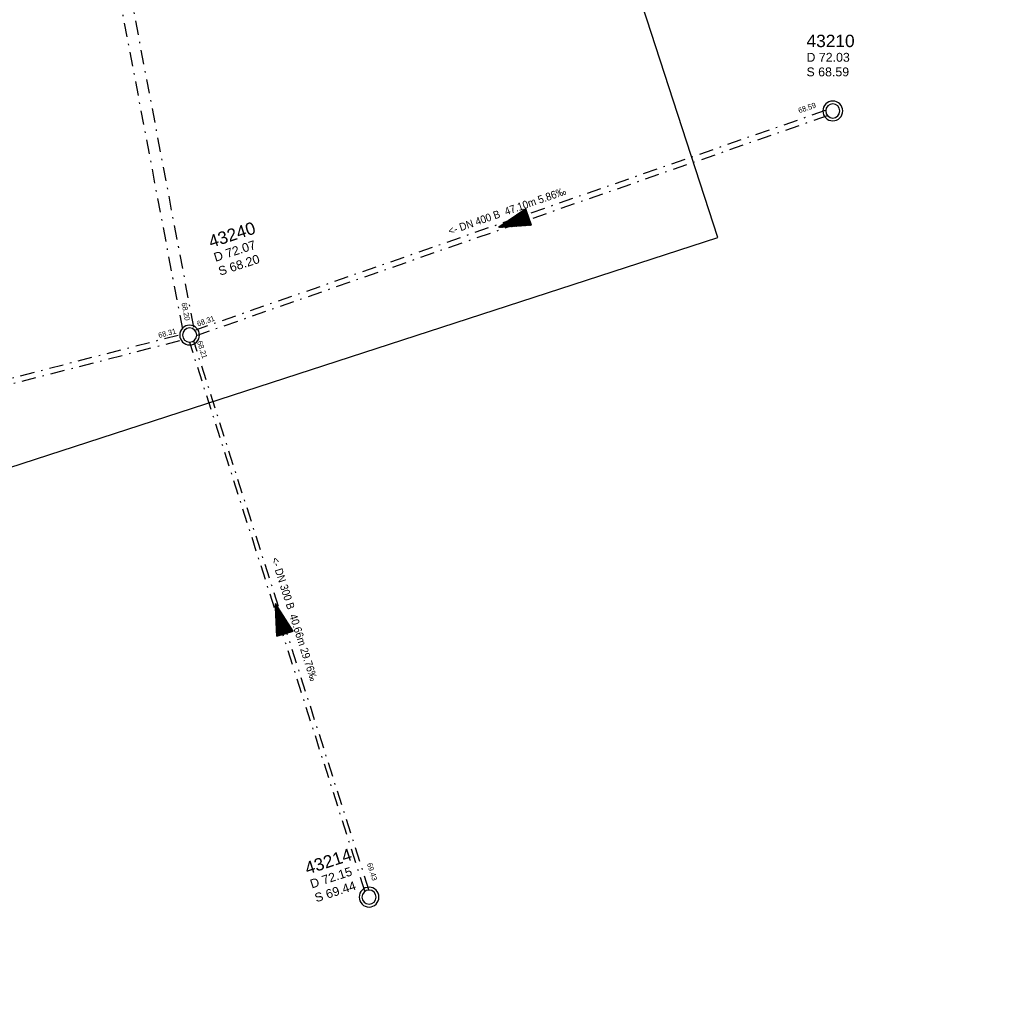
# Model space of a CAD drawing. Header units: metres. Extents: x 32415249 to 32416286, y 5721374 to 5722081.
# Tile 11 of 15: x 32415409 to 32415479, y 5721374 to 5721443. Entities that reach past the tile are written whole.
import ezdxf

# ---------------------------------------------------------------- set-up
doc = ezdxf.new("R2010")
doc.units = ezdxf.units.M
doc.linetypes.add('S2', pattern=[0.5, 0.25, -0.125, 0, -0.125])
doc.layers.get('0').update_dxf_attribs({"linetype": 'CONTINUOUS'})
for name, color, linetype in [('$KANAL_HLKM300', 7, 'CONTINUOUS'), ('$KANAL_HLKM300_PFEIL', 7, 'CONTINUOUS'), ('$KANAL_HLKM300_TEXT', 7, 'CONTINUOUS'), ('$KANAL_HLKM300_TEXTROHR', 7, 'CONTINUOUS'), ('$KANAL_HLKM400', 7, 'CONTINUOUS'), ('$KANAL_HLKM400_PFEIL', 7, 'CONTINUOUS'), ('$KANAL_HLKM400_TEXT', 7, 'CONTINUOUS'), ('$KANAL_HLKM400_TEXTROHR', 7, 'CONTINUOUS'), ('$KANAL_HLKM800', 7, 'CONTINUOUS'), ('$KANAL_HLKM800_TEXTROHR', 7, 'CONTINUOUS'), ('$KANAL_SCHACHTINFO_MW0', 7, 'CONTINUOUS'), ('$KANAL_SCHACHTRAND_MW0', 7, 'CONTINUOUS'), ('$KANAL_SCHACHTWAND_MW0', 7, 'CONTINUOUS'), ('$PLANRAHMEN_Ref_LP M250', 7, 'CONTINUOUS')]:
    doc.layers.add(name, color=color, linetype=linetype)
doc.styles.add('arial', font='arial.ttf')
doc.styles.get("Standard").update_dxf_attribs({"font": 'arial.ttf', "width": 0.9})

# ---------------------------------------------------------------- blocks, each defined once
blk = doc.blocks.new('Ka_stxt_ohs')
at = {"style": 'arial'}
for tag, p, height in [('NM', (0.58, -3.78), 1.4), ('DH', (0.58, -5.43), 1), ('SH', (0.58, -7.08), 1)]:
    blk.add_attdef(tag, p, '', height=height, dxfattribs=at)
blk = doc.blocks.new('KHPFEILSOLID')
h = blk.add_hatch()
h.set_pattern_fill('NET', color=0, scale=0.08, style=0)
h.set_pattern_definition([(0, (-6e-18, 0.184973), (0, 0.01), []), (90, (-6e-18, 0.184973), (-0.01, 6e-19), [])])
h.paths.add_polyline_path([(0, -1.305), (0.603, -1.305), (0, 0.925), (-0.603, -1.305)])
at = {"color": 0, "linetype": 'Continuous'}
blk.add_lwpolyline([(0, -1.305), (0.603, -1.305), (0, 0.925), (-0.603, -1.305)], close=True, dxfattribs=at)

msp = doc.modelspace()

# ---------------------------------------------------------------- linework, layer by layer
at = {"layer": '$KANAL_HLKM300', "color": 251, "linetype": 'S2', "ltscale": 4, "elevation": 69.425}
for points in [[(32415433.641, 5721381.068), (32415421.271, 5721419.804)], [(32415433.927, 5721381.159), (32415421.557, 5721419.895)]]:
    msp.add_lwpolyline(points, dxfattribs=at)
at = {"layer": '$KANAL_HLKM400', "color": 251, "linetype": 'S2', "ltscale": 4}
for points, elevation in [([(32415466.147, 5721436.176), (32415421.668, 5721420.679)], 68.586), ([(32415466.279, 5721435.799), (32415421.8, 5721420.302)], 68.586), ([(32415376.795, 5721409.064), (32415420.728, 5721420.395)], 68.477), ([(32415376.895, 5721408.676), (32415420.828, 5721420.007)], 68.477)]:
    msp.add_lwpolyline(points, dxfattribs=dict(at, elevation=elevation))
at = {"layer": '$KANAL_HLKM800', "color": 251, "linetype": 'S2', "ltscale": 4, "elevation": 68.198}
for points in [[(32415420.776, 5721420.743), (32415410.466, 5721475.053)], [(32415421.562, 5721420.892), (32415411.252, 5721475.202)]]:
    msp.add_lwpolyline(points, dxfattribs=at)
at = {"layer": '$KANAL_SCHACHTRAND_MW0', "ltscale": 4}
for points, elevation in [([(32415466.685, 5721435.652, 1), (32415466.685, 5721436.652, 1), (32415466.685, 5721435.652)], 68.59), ([(32415421.262, 5721419.826, 1), (32415421.262, 5721420.826, 1), (32415421.262, 5721419.826)], 68.2), ([(32415433.936, 5721380.137, 1), (32415433.936, 5721381.137, 1), (32415433.936, 5721380.137)], 69.44)]:
    msp.add_lwpolyline(points, format="xyb", dxfattribs=dict(at, elevation=elevation))
at = {"layer": '$KANAL_SCHACHTWAND_MW0', "ltscale": 4}
for points, elevation in [([(32415466.685, 5721435.452, 1), (32415466.685, 5721436.852, 1), (32415466.685, 5721435.452)], 68.59), ([(32415421.262, 5721419.626, 1), (32415421.262, 5721421.026, 1), (32415421.262, 5721419.626)], 68.2), ([(32415433.936, 5721379.937, 1), (32415433.936, 5721381.337, 1), (32415433.936, 5721379.937)], 69.44)]:
    msp.add_lwpolyline(points, format="xyb", dxfattribs=dict(at, elevation=elevation))
at = {"layer": '$PLANRAHMEN_Ref_LP M250', "color": 1, "true_color": 0xff0000}
msp.add_lwpolyline([(32415436, 5721496.648), (32415478.798, 5721510.554), (32415456.239, 5721579.981), (32415249.384, 5721512.77), (32415294.501, 5721373.916), (32415458.558, 5721427.221), (32415436, 5721496.648)], dxfattribs=at)

# ---------------------------------------------------------------- block references
at = {"layer": '$KANAL_HLKM300_PFEIL', "color": 251, "rotation": 17.70998873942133}
msp.add_blockref('KHPFEILSOLID', (32415427.599, 5721400.481, 68.82), dxfattribs=at)
at = {"layer": '$KANAL_HLKM400_PFEIL', "color": 251, "rotation": 109.2090417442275}
msp.add_blockref('KHPFEILSOLID', (32415443.973, 5721428.239, 68.448), dxfattribs=at)
at = {"layer": '$KANAL_SCHACHTINFO_MW0', "xscale": 0.625, "yscale": 0.625, "zscale": 0.625}
msp.add_blockref('Ka_stxt_ohs', (32415464.466, 5721443.02, 72.032), dxfattribs=at).add_auto_attribs({'NM': '43210', 'DH': 'D 72.03', 'SH': 'S 68.59'})
at = {"layer": '$KANAL_SCHACHTINFO_MW0', "xscale": 0.6249999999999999, "yscale": 0.6249999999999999, "zscale": 0.625, "rotation": 18}
for p, values in [((32415421.7, 5721428.609, 72.07), {'NM': '43240', 'DH': 'D 72.07', 'SH': 'S 68.20'}), ((32415428.5, 5721384.36, 72.152), {'NM': '43214', 'DH': 'D 72.15', 'SH': 'S 69.44'})]:
    msp.add_blockref('Ka_stxt_ohs', p, dxfattribs=at).add_auto_attribs(values)

# ---------------------------------------------------------------- texts
at = {"layer": '$KANAL_HLKM300_TEXT', "color": 251, "insert": (32415428.4, 5721400.186, 68.82), "char_height": 0.55, "width": 12.43962, "attachment_point": 8, "rotation": 287.69414}
msp.add_mtext('<- DN 300 B  40.66m 29.76‰', dxfattribs=at)
at = {"layer": '$KANAL_HLKM300_TEXTROHR', "color": 251, "char_height": 0.375, "rotation": 287.69414}
for s, insert, attachment_point in [('68.21', (32415421.776, 5721419.853, 68.215), 7), ('69.43', (32415434.168, 5721381.761, 69.425), 9)]:
    msp.add_mtext(s, dxfattribs=dict(at, insert=insert, attachment_point=attachment_point))
at = {"layer": '$KANAL_HLKM400_TEXT', "color": 251, "insert": (32415443.772, 5721428.817, 68.448), "char_height": 0.55, "width": 12.37862, "attachment_point": 8, "rotation": 19.20904}
msp.add_mtext('<- DN 400 B  47.10m 5.86‰', dxfattribs=at)
at = {"layer": '$KANAL_HLKM400_TEXTROHR', "color": 251, "char_height": 0.375}
for s, insert, attachment_point, rotation in [('68.59', (32415465.539, 5721436.401, 68.586), 9, 19.20904), ('68.31', (32415421.855, 5721420.925, 68.31), 7, 19.20904), ('68.31', (32415420.35, 5721420.433, 68.31), 9, 14.46269)]:
    msp.add_mtext(s, dxfattribs=dict(at, insert=insert, attachment_point=attachment_point, rotation=rotation))
at = {"layer": '$KANAL_HLKM800_TEXTROHR', "color": 251, "insert": (32415420.924, 5721421.319, 68.198), "char_height": 0.375, "attachment_point": 9, "rotation": 280.74879}
msp.add_mtext('68.20', dxfattribs=at)

doc.saveas('drawing.dxf')
